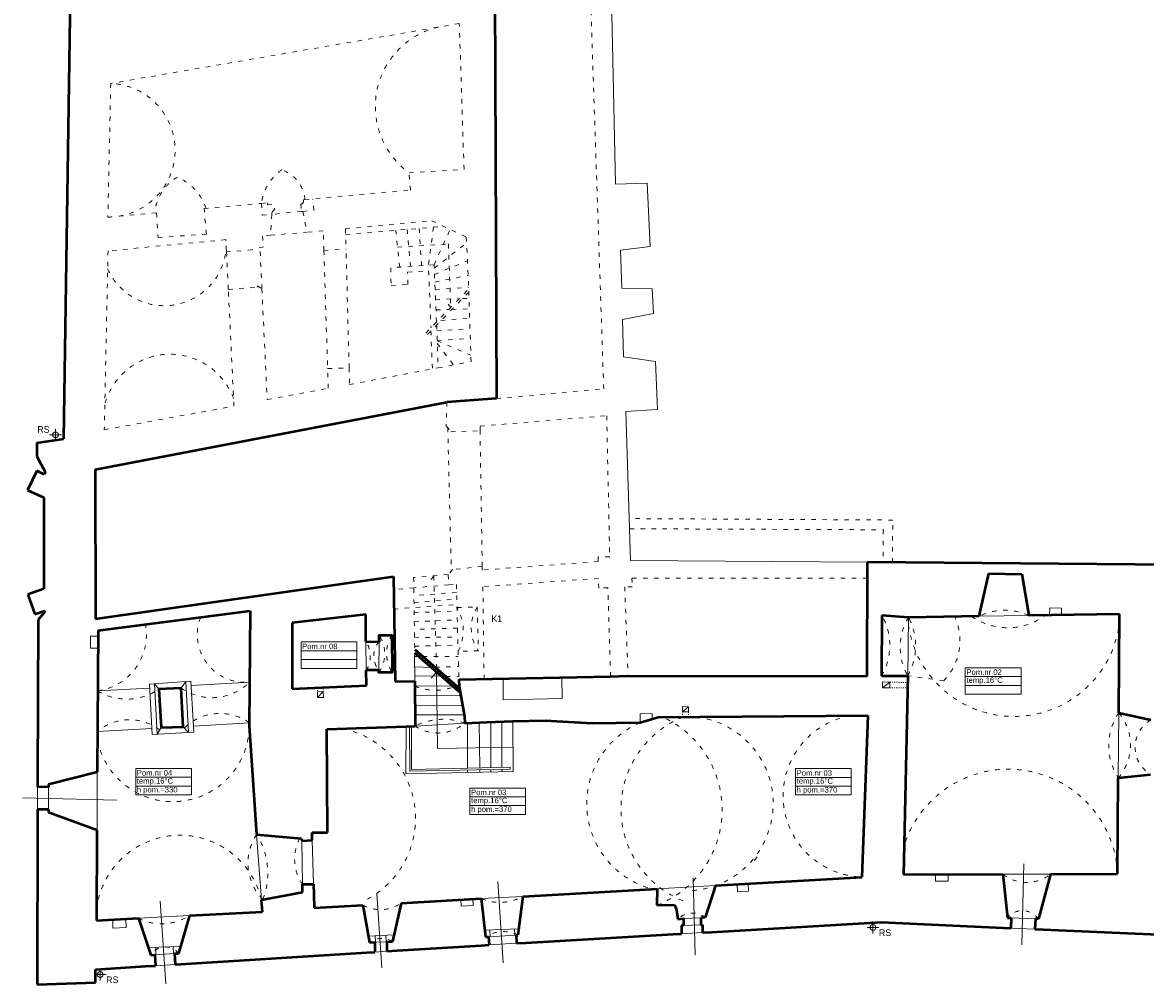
# Model space of a CAD drawing. Header units: millimetres. Extents: x -127811 to -59050, y -244477 to -114521.
# Tile 2 of 16: x -64755 to -61691, y -134125 to -131500. Entities that reach past the tile are written whole.
import ezdxf

# ---------------------------------------------------------------- set-up
doc = ezdxf.new("R2010")
doc.units = ezdxf.units.MM
doc.header["$MEASUREMENT"] = 0
doc.linetypes.add('XREF$0$ACAD_ISO03W100', pattern=[30, 12, -18])
doc.layers.add('XREF', color=8, linetype='Continuous')
for name, color, linetype, lineweight in [('XREF$0$arch C', 8, 'Continuous', 13), ('XREF$0$arch N', 8, 'XREF$0$ACAD_ISO03W100', 13), ('XREF$0$arch P', 8, 'Continuous', 50), ('XREF$0$opis', 8, 'Continuous', 0), ('XREF$0$opis - pomieszczenia', 8, 'Continuous', 0)]:
    doc.layers.add(name, color=color, linetype=linetype, lineweight=lineweight)
doc.styles.add('XREF$0$AB arial', font='arial.ttf')
doc.styles.add('XREF$0$Standard', font='txt')

# ---------------------------------------------------------------- blocks, each defined once
blk = doc.blocks.new('XREF$0$B-01')
at = {"layer": 'XREF$0$opis - pomieszczenia', "color": 0}
for p, q in [((-72, 72), (80, 72)), ((-72, 72), (-72, 0)), ((80, 72), (80, 0)), ((-72, 48), (80, 48)), ((-72, 24), (80, 24)), ((-72, 0), (80, 0))]:
    blk.add_line(p, q, dxfattribs=at)
blk = doc.blocks.new('XREF')
at = {"layer": 'XREF$0$arch C', "color": 8}
blk.add_line((-63137.2, -131940.8), (-63147.8, -131427.7), dxfattribs=at)
at = {"layer": 'XREF$0$arch C'}
for p, q in [((-63050.2, -131938.6), (-63137.2, -131940.8)), ((-63042.5, -132111.4), (-63050.2, -131938.6)), ((-63123, -132121.3), (-63042.5, -132111.4)), ((-63119.8, -132224.6), (-63123, -132121.3)), ((-63037.2, -132226.1), (-63119.8, -132224.6)), ((-63033.4, -132293.4), (-63037.2, -132226.1)), ((-63117.6, -132310.5), (-63033.4, -132293.4)), ((-63115.3, -132411.7), (-63117.6, -132310.5)), ((-63027.5, -132425.1), (-63115.3, -132411.7)), ((-63022.3, -132556.1), (-63027.5, -132425.1)), ((-63108.5, -132560.9), (-63022.3, -132556.1)), ((-63095.7, -132967.5), (-63108.5, -132560.9)), ((-64665.1, -132608.6), (-64665.1, -132640.9)), ((-64681.3, -132624.8), (-64649, -132624.8)), ((-64665.1, -132628.2), (-64665.1, -132640.9)), ((-62449.7, -132972.8), (-63095.7, -132967.5)), ((-61952.4, -133117), (-61951.3, -133097.3)), ((-61951.3, -133097.3), (-61919.8, -133098.1)), ((-61919.8, -133098.1), (-61919.5, -133116.5)), ((-62339.5, -133282.2), (-62337.3, -133123)), ((-62144.4, -133120), (-62009.3, -133117.9)), ((-64548.9, -133174), (-64569.9, -133174.5)), ((-64569.9, -133174.5), (-64569.9, -133206.8)), ((-63817.8, -133189.3), (-63816.9, -133267.4)), ((-63782.3, -133189.4), (-63782.5, -133267)), ((-64569.9, -133206.8), (-64549.1, -133206.9)), ((-63684.7, -133297.3), (-63685.3, -133219.9)), ((-63673.5, -133230.1), (-63685.2, -133230.2)), ((-63639.2, -133260), (-63685, -133258.3)), ((-63612.4, -133283.3), (-63684.8, -133282.5)), ((-63639.6, -133288.6), (-63625.3, -133272.1)), ((-63625.3, -133272.1), (-63623, -133481.1)), ((-64295.6, -133297.1), (-64408.8, -133304.9)), ((-64408.8, -133304.9), (-64401.6, -133442.4)), ((-64395.3, -133304), (-64388.1, -133441.7)), ((-64383.2, -133319.2), (-64395.3, -133304)), ((-64321.8, -133316.2), (-64309.4, -133298.1)), ((-64309.4, -133298.1), (-64302.1, -133437.2)), ((-64287.3, -133436.4), (-64295.6, -133297.1)), ((-64135.2, -133299.7), (-64294.9, -133309.3)), ((-63684.6, -133310.6), (-63582.1, -133309.8)), ((-63443.8, -133290.6), (-63443.7, -133348.3)), ((-63282.5, -133344.6), (-63283.8, -133287.3)), ((-62408.4, -133314.9), (-62408.4, -133299.3)), ((-62408.4, -133299.3), (-62388.4, -133299.8)), ((-62388.4, -133299.8), (-62408.4, -133314.9)), ((-62388.7, -133314.9), (-62408.4, -133314.9)), ((-62388.7, -133314.9), (-62388.4, -133299.8)), ((-64549.7, -133323.8), (-64408.2, -133316.5)), ((-63950.3, -133326.2), (-63934.6, -133325.5)), ((-63950.3, -133326.2), (-63950, -133341.8)), ((-63934.6, -133325.5), (-63950, -133341.8)), ((-63950, -133341.8), (-63933.9, -133341.5)), ((-63933.9, -133341.5), (-63934.6, -133325.5)), ((-63684.5, -133337.3), (-63559.5, -133336.4)), ((-63443.7, -133348.3), (-63282.5, -133344.6)), ((-63684.3, -133364.4), (-63554.5, -133363.7)), ((-62953.9, -133380.6), (-62953.8, -133366.6)), ((-62953.9, -133380.6), (-62937.9, -133366.8)), ((-62953.8, -133366.6), (-62937.9, -133366.8)), ((-62937.9, -133366.8), (-62937.8, -133380.7)), ((-63684.1, -133389), (-63550, -133388.7)), ((-63446.7, -133532.4), (-63447.5, -133407.7)), ((-63416.3, -133543.3), (-63416.9, -133406.6)), ((-63070, -133410.3), (-63069.9, -133386.1)), ((-63069.9, -133386.1), (-63037.1, -133385.6)), ((-63037.1, -133385.6), (-63037.1, -133400.3)), ((-62937.8, -133380.7), (-62953.9, -133380.6)), ((-61765.1, -133560.8), (-61763.8, -133383.3)), ((-64550.4, -133434), (-64402.5, -133426.4)), ((-64401.6, -133442.4), (-64287.3, -133436.4)), ((-64388.1, -133441.7), (-64376.6, -133423.3)), ((-64316.4, -133421.6), (-64302.1, -133437.2)), ((-64136.1, -133410.4), (-64288.3, -133419.5)), ((-63708.1, -133421), (-63708.7, -133550.3)), ((-63699.2, -133420.4), (-63698, -133542.8)), ((-63693.4, -133538), (-63693.9, -133420.1)), ((-63683.9, -133419.5), (-63548, -133411.4)), ((-63541.2, -133411.1), (-63540.6, -133534.6)), ((-63507.6, -133533.8), (-63509, -133409.9)), ((-63477.4, -133408.7), (-63476.9, -133533.1)), ((-63623, -133481.1), (-63416.6, -133477)), ((-64551, -133545.2), (-64551.4, -133703.6)), ((-63708.7, -133550.3), (-63416.3, -133543.3)), ((-63698, -133542.8), (-63424.6, -133537.4)), ((-63424.4, -133531.9), (-63693.4, -133538)), ((-63540.5, -133539.7), (-63540.5, -133546.3)), ((-63507.5, -133545.5), (-63507.6, -133539)), ((-63476.9, -133538.4), (-63476.9, -133544.8)), ((-63446.6, -133544.1), (-63446.7, -133537.8)), ((-63424.6, -133537.4), (-63424.4, -133531.9)), ((-64714.1, -133646.9), (-64714, -133585.8)), ((-64684, -133585.9), (-64684.2, -133646.9)), ((-64755.3, -133615.3), (-64498.1, -133621.9)), ((-64116.3, -133715.5), (-64103.2, -133893.6)), ((-63993.1, -133732.5), (-63991.4, -133851.3)), ((-63964.7, -133731.3), (-63960.8, -133851.4)), ((-62022.4, -133795.8), (-62028.5, -134016.7)), ((-62925.2, -133833.6), (-62919.1, -134044.6)), ((-62263.8, -133824.5), (-62263.3, -133842.4)), ((-62229.2, -133842.9), (-62229.3, -133824.4)), ((-62079.5, -133823.9), (-61949.9, -133823.5)), ((-63458, -133844), (-63443.6, -134066)), ((-63023.1, -133864), (-62864.5, -133855)), ((-62805, -133851.6), (-62804.2, -133871.7)), ((-62773.7, -133870.5), (-62774.9, -133849.8)), ((-62263.3, -133842.4), (-62229.2, -133842.9)), ((-64379.9, -133897.5), (-64364.2, -134122.6)), ((-63788.6, -133876.4), (-63774.2, -134079.6)), ((-63559.2, -133893.6), (-63558.5, -133911.2)), ((-63525.5, -133909.7), (-63526.5, -133891.8)), ((-63503.3, -133890.6), (-63390, -133884.4)), ((-62804.2, -133871.7), (-62773.7, -133870.5)), ((-63558.5, -133911.2), (-63525.5, -133909.7)), ((-64508.2, -133947.6), (-64508.2, -133971.2)), ((-64472.4, -133969.4), (-64473.6, -133945.8)), ((-64438.3, -133944), (-64299.5, -133936.8)), ((-62951.1, -133944.6), (-62904.4, -133943.3)), ((-62434.3, -133953), (-62434.3, -133985.3)), ((-61991.1, -133945.7), (-62056.8, -133942.9)), ((-64508.2, -133971.2), (-64472.4, -133969.4)), ((-63811.6, -133993), (-63741.6, -133989.2)), ((-63494, -133976.8), (-63400.9, -133972.8)), ((-63483.1, -133994.6), (-63408.3, -133990.2)), ((-63479.2, -133994.4), (-63480, -133976.2)), ((-63412, -133990.4), (-63412.8, -133973.3)), ((-62956.4, -133986.6), (-62899.8, -133983.3)), ((-62951.5, -133963.8), (-62903.8, -133962)), ((-62450.5, -133969.2), (-62418.1, -133969.2)), ((-62434.3, -133972.6), (-62434.3, -133985.3)), ((-62058, -133970.9), (-61992.3, -133973.8)), ((-64412, -134024.2), (-64323.6, -134020.7)), ((-63793.8, -134009.7), (-63761.2, -134008.2)), ((-63792.2, -134009.6), (-63793.2, -133992)), ((-63762.8, -134008.3), (-63763.7, -133990.4)), ((-63481.7, -134016.9), (-63406.9, -134012.2)), ((-64393.9, -134043.8), (-64340, -134040.5)), ((-64390.9, -134043.6), (-64391.7, -134023.4)), ((-64343.3, -134040.7), (-64344.1, -134021.5)), ((-63793.7, -134036.3), (-63761.2, -134034.2)), ((-64543.1, -134081.5), (-64543.1, -134113.8)), ((-64392.1, -134073.5), (-64338.1, -134070.1)), ((-64559.3, -134097.7), (-64526.9, -134097.7)), ((-64543.1, -134101.1), (-64543.1, -134113.8))]:
    blk.add_line(p, q, dxfattribs=at)
for centre in [(-64665.1, -132624.8), (-62434.3, -133969.2), (-64543.1, -134097.7)]:
    blk.add_circle(centre, 7.94, dxfattribs=at)
at = {"layer": 'XREF$0$arch N', "color": 8, "linetype": 'XREF$0$ACAD_ISO03W100'}
for p, q in [((-63169.1, -132499.3), (-63206.9, -131378.8)), ((-63563.1, -131502.5), (-64514.4, -131666.1)), ((-63550.3, -131900.4), (-63563.1, -131502.5)), ((-64514.4, -131666.1), (-64522.2, -132030.7))]:
    blk.add_line(p, q, dxfattribs=at)
at = {"layer": 'XREF$0$arch N', "linetype": 'XREF$0$ACAD_ISO03W100'}
for p, q in [((-63700.2, -131909.8), (-63550.3, -131900.4)), ((-63696.6, -131957.1), (-63700.2, -131909.8)), ((-63984.6, -131982.8), (-63696.6, -131957.1)), ((-64259.8, -132007.3), (-64103.1, -131993.3)), ((-64103.1, -131993.3), (-64086.7, -131991.9)), ((-64103.1, -131993.3), (-64100.9, -132025.7)), ((-64086.7, -131991.9), (-64086.9, -131997.6)), ((-64086.9, -131997.6), (-64074, -131996.7)), ((-63995.5, -131995.2), (-63994, -132015.6)), ((-63988.8, -131983.6), (-63984.6, -131982.8)), ((-63988.8, -131989.8), (-63988.8, -131983.6)), ((-63960, -132012.4), (-63962.8, -131980.8)), ((-64522.2, -132030.7), (-64389.4, -132018.8)), ((-64389.4, -132018.8), (-64385, -132086.6)), ((-64253.5, -132077.2), (-64259.8, -132007.3)), ((-64100.9, -132025.7), (-64074.6, -132023.2)), ((-64074.6, -132023.2), (-64078.4, -132080.5)), ((-63994, -132015.6), (-64074.6, -132023.2)), ((-64074.6, -132023.2), (-64074.1, -132015.9)), ((-63994, -132015.6), (-63990, -132015.3)), ((-63990, -132015.3), (-63960, -132012.4)), ((-63990, -132015.3), (-63979.3, -132071.9)), ((-63873.7, -132062.5), (-63637.7, -132040.6)), ((-63873.3, -132078.1), (-63605, -132056.3)), ((-63633.5, -132058.6), (-63647.3, -132161.9)), ((-63637.7, -132040.6), (-63544.1, -132085.5)), ((-64385, -132086.6), (-64253.5, -132077.2)), ((-64078.4, -132080.5), (-64100.2, -132082.4)), ((-64100.2, -132082.4), (-64097.4, -132111.8)), ((-64078.4, -132080.5), (-63979.3, -132071.9)), ((-63934.4, -132068), (-63979.3, -132071.9)), ((-63932.7, -132122.2), (-63934.4, -132068)), ((-63873.7, -132062.5), (-63872.3, -132118.4)), ((-63725.7, -132167.2), (-63736.8, -132067)), ((-63705.2, -132064.4), (-63696.7, -132165.3)), ((-63672.8, -132061.8), (-63666, -132163.2)), ((-63632.1, -132160.9), (-63588.2, -132064.3)), ((-63544.1, -132085.5), (-63537.4, -132227.1)), ((-64200.1, -132092.3), (-64521.7, -132123)), ((-64198.5, -132125.9), (-64200.1, -132092.3)), ((-64128.4, -132120.2), (-64198.5, -132125.9)), ((-64097.4, -132111.8), (-64128.4, -132120.2)), ((-64101.9, -132226.7), (-64107.2, -132114.4)), ((-63932.7, -132122.2), (-63872.3, -132118.4)), ((-63863.8, -132442.3), (-63872.3, -132118.4)), ((-63731.7, -132113), (-63592.9, -132104.1)), ((-63631.7, -132170), (-63543.3, -132101.4)), ((-63592.9, -132104.1), (-63586.6, -132277.5)), ((-64521.7, -132123), (-64532, -132611)), ((-64198.5, -132125.9), (-64193.5, -132227.9)), ((-63932.7, -132122.2), (-63922.5, -132443.8)), ((-63631, -132187.6), (-63541, -132150)), ((-63632.1, -132160.9), (-63750.4, -132168.9)), ((-63750.4, -132168.9), (-63749.3, -132218.7)), ((-63704.2, -132180.7), (-63646.9, -132177.5)), ((-63703.7, -132214.4), (-63704.2, -132180.7)), ((-63646.9, -132177.5), (-63640.4, -132332.5)), ((-63625.4, -132317.1), (-63632.1, -132160.9)), ((-63630.1, -132208.1), (-63539.2, -132189.9)), ((-64193.5, -132227.9), (-64114.4, -132222.3)), ((-64178.2, -132546.7), (-64193.5, -132227.9)), ((-64114.4, -132222.3), (-64114.2, -132218.2)), ((-64114.2, -132218.2), (-64101.9, -132226.7)), ((-64101.9, -132226.7), (-64087.4, -132528.6)), ((-63749.3, -132218.7), (-63703.7, -132214.4)), ((-63654.7, -132347.1), (-63537.4, -132227.1)), ((-63537.4, -132235.3), (-63654.6, -132355.7)), ((-63629.2, -132229.4), (-63537.7, -132221.8)), ((-63531, -132425), (-63537.7, -132227.4)), ((-63628, -132256.2), (-63562.9, -132253.2)), ((-63586.6, -132277.5), (-63600, -132260.3)), ((-63554.6, -132252.9), (-63536.8, -132252.3)), ((-63626.8, -132283.9), (-63591.5, -132282.5)), ((-63583.5, -132282.7), (-63535.9, -132281)), ((-63624.7, -132324.9), (-63621.2, -132442.1)), ((-63613.3, -132313.3), (-63535, -132306.1)), ((-63640.7, -132341.4), (-63636.7, -132445)), ((-63624.2, -132341), (-63534, -132335.8)), ((-63623.4, -132368.2), (-63533.1, -132361.3)), ((-63623.4, -132368.2), (-63531.5, -132407.6)), ((-63623.2, -132375.5), (-63578.8, -132434.1)), ((-63621.2, -132442.1), (-63531, -132425)), ((-63922.5, -132443.8), (-63863.8, -132442.3)), ((-63920.8, -132497.8), (-63922.5, -132443.8)), ((-63863.8, -132442.3), (-63862.6, -132487.7)), ((-63862.6, -132487.7), (-63621.2, -132442.1)), ((-64087.4, -132528.6), (-63920.8, -132497.8)), ((-63461.6, -132525.6), (-63169.1, -132499.3)), ((-64532, -132611), (-64178.2, -132546.7)), ((-63597, -132535.8), (-63598.7, -132600.6)), ((-63506.5, -132601.2), (-63161, -132572.8)), ((-63161, -132572.8), (-63152.7, -132957.8)), ((-63598.7, -132600.6), (-63586, -132616.4)), ((-63594.7, -132605.6), (-63585, -132996.5)), ((-63506.5, -132613.9), (-63506.5, -132601.2)), ((-63586, -132616.4), (-63506.5, -132613.9)), ((-63500.6, -132983.9), (-63506.5, -132613.9)), ((-62380.3, -132857.4), (-63099.3, -132853.5)), ((-63098.4, -132881.2), (-62406, -132884)), ((-62406, -132884), (-62406.8, -132973.2)), ((-62381.3, -132973.4), (-62380.3, -132857.4)), ((-63184.5, -132970.8), (-63501.2, -132993.9)), ((-63152.7, -132957.8), (-63184.5, -132957.8)), ((-63184.5, -132957.8), (-63184.5, -132970.8)), ((-63593.5, -133006.4), (-63687.8, -133014.3)), ((-63581.6, -132992.6), (-63593.5, -133006.4)), ((-63593.5, -133006.4), (-63591.6, -133033.8)), ((-63500.6, -132983.9), (-63581.6, -132992.6)), ((-63501.2, -132993.9), (-63500.6, -132983.9)), ((-63687.8, -133014.3), (-63684.8, -133210.9)), ((-63591.6, -133033.8), (-63687.3, -133042.5)), ((-63632.6, -133009.7), (-63643.1, -133024.1)), ((-63625.4, -133262.4), (-63632.6, -133009.7)), ((-63591.6, -133033.8), (-63571, -133033.1)), ((-63571, -133033.1), (-63564.4, -133293)), ((-63183.5, -133016.6), (-63498.9, -133039.4)), ((-63498.9, -133039.4), (-63495.5, -133291.6)), ((-63182.8, -133043.4), (-63183.5, -133016.6)), ((-63091.2, -133039.6), (-63111.8, -133039.6)), ((-63111.8, -133039.6), (-63102.5, -133282.6)), ((-62449.8, -133016.5), (-63092.1, -133015.7)), ((-63092.1, -133015.7), (-63091.2, -133039.6)), ((-63687.3, -133042.5), (-63742.6, -133047.6)), ((-63570.5, -133055), (-63687, -133063.7)), ((-63157.9, -133042.2), (-63182.8, -133043.4)), ((-63150.3, -133284.7), (-63157.9, -133042.2)), ((-63741.6, -133100.4), (-63569.6, -133087.6)), ((-63686.7, -133082.9), (-63570, -133073.3)), ((-63569.4, -133096.4), (-63514.3, -133094.6)), ((-63514.3, -133094.6), (-63511.1, -133214.3)), ((-63686.3, -133110.6), (-63569.2, -133105.4)), ((-63686, -133134.9), (-63568.5, -133129.9)), ((-63568, -133152.5), (-63685.7, -133155.6)), ((-63685.3, -133178.5), (-63567.4, -133176.4)), ((-63685, -133201.9), (-63566.8, -133198.9)), ((-63511.1, -133214.3), (-63566.3, -133215.7)), ((-63663, -133229.8), (-63566, -133230.2)), ((-63629.4, -133259), (-63565.3, -133257.4)), ((-63599.8, -133284.7), (-63564.6, -133283.8)), ((-62241.1, -133296.1), (-62339.5, -133282.2)), ((-62750.3, -133776.7), (-62758.8, -133787.8))]:
    blk.add_line(p, q, dxfattribs=at)
at = {"layer": 'XREF$0$arch N', "linetype": 'XREF$0$ACAD_ISO03W100', "ltscale": 0.2}
for p, q in [((-63950.5, -133315.3), (-63950.3, -133326.2)), ((-63934.6, -133325.5), (-63935.1, -133314.6)), ((-62388.7, -133314.9), (-62340.2, -133314.9)), ((-62388.4, -133299.8), (-62339.9, -133300.8)), ((-62953.9, -133380.6), (-62954, -133394.6)), ((-62937.8, -133380.7), (-62937.7, -133394.5))]:
    blk.add_line(p, q, dxfattribs=at)
at = {"layer": 'XREF$0$arch N', "color": 8, "linetype": 'XREF$0$ACAD_ISO03W100'}
for centre, radius, start, end in [((-63569.4, -131729.3), 222.9, 103.0325, 234.0781), ((-64521.2, -131848.3), 182.4, 269.7031, 87.8611)]:
    blk.add_arc(centre, radius, start, end, dxfattribs=at)
at = {"layer": 'XREF$0$arch N', "linetype": 'XREF$0$ACAD_ISO03W100'}
for centre, radius, start, end in [((-63970.5, -132011), 133.8, 125.2893, 172.3906), ((-64077.2, -131990), 92.9, 4.4465, 71.5109), ((-64270.1, -132029.6), 124.5, 119.8898, 175.2291), ((-64391, -132053.6), 144.5, 18.9212, 65.9673), ((-64077.4, -132006.3), 10.1, 288.8541, 70.6142), ((-63995, -131989), 6.23, 264.9488, 352.7201), ((-64368.2, -132103.5), 169.1, 203.943, 358.1044), ((-64352.3, -132589.4), 184.4, 20.1909, 165.128), ((-63675.2, -133158.8), 122.8, 332.3916, 30.5459), ((-63420.3, -133152), 110.2, 148.5827, 214.4229), ((-64147.6, -133169.9), 130.4, 158.9087, 275.4632), ((-62553.7, -133199.2), 165.2, 329.5648, 29.4467), ((-62202.4, -133204.4), 157.6, 148.8964, 209.5679), ((-62482.3, -133200.6), 164.5, 330.2793, 28.185), ((-62355.9, -133186.3), 158.8, 316.2617, 24.2581), ((-62066.7, -132978.3), 173, 235.164, 306.6002), ((-62074.7, -133259.9), 156.3, 65.279, 116.4851), ((-64571.9, -133170.5), 154.9, 278.2228, 10.4786), ((-62050, -133103.1), 290.3, 187.8507, 352.4618), ((-63878.7, -133229), 72.7, 328.1332, 33.1316), ((-63737, -133228.3), 59.7, 139.2607, 220.3918), ((-63857.5, -133222), 90.8, 325.7223, 33.9302), ((-63665.8, -133221.7), 95.8, 148.3536, 212.6825), ((-64238.4, -133195.6), 146.6, 235.3213, 314.7521), ((-63629, -133179.9), 142, 246.927, 294.0742), ((-64470.1, -133192.4), 153.7, 238.7808, 304.4262), ((-64463.1, -133537.4), 135.2, 52.511, 130.1625), ((-64216.1, -133524), 138.9, 54.8557, 134.4706), ((-63606.5, -133573.4), 172.3, 70.1467, 116.7177), ((-62851.5, -133645.6), 270.4, 111.8372, 249.9172), ((-63124.9, -133648.3), 278.9, 291.2501, 65.2609), ((-62944.8, -133631.1), 238.1, 274.2374, 83.8848), ((-62457.7, -133609.8), 221.8, 100.0914, 268.184), ((-61629.4, -133473), 161.6, 146.288, 212.9019), ((-61867.2, -133471.3), 135.7, 318.7606, 40.4293), ((-61632.4, -133477.4), 86.5, 120.6221, 239.0245), ((-64345.3, -133416.8), 209.1, 191.0088, 359.3187), ((-63933.3, -133671.6), 250.7, 298.3155, 77.7709), ((-63621.3, -133326), 112.6, 236.2016, 310.6628), ((-62974.4, -133631.6), 241, 113.3823, 255.2665), ((-62065, -133835.6), 298.3, 2.4382, 162.5091), ((-64325.9, -133946.4), 228.9, 13.333, 172.7613), ((-63998.8, -133793.7), 141.1, 146.3857, 224.6638), ((-64285.4, -133821.4), 199.5, 339.0044, 32.045), ((-63890.5, -133782.8), 122, 152.0525, 214.2055), ((-62015, -133742.2), 104.1, 231.7039, 308.6722), ((-63452.8, -133773.5), 127.4, 246.6713, 299.5638), ((-63778.7, -133822.2), 98.3, 241.0323, 305.2028), ((-62026.7, -133976.6), 53.3, 35.0046, 140.2101), ((-64375.1, -133820.1), 139.1, 243.0008, 302.953), ((-62926.9, -133985.8), 55.9, 51.1144, 135.6446), ((-63443, -134068.9), 88.5, 63.2135, 123.6219), ((-63774.9, -134055.8), 56.5, 58.8439, 126.5321), ((-64365.6, -134069.1), 46.7, 38.6846, 148.1906)]:
    blk.add_arc(centre, radius, start, end, dxfattribs=at)
at = {"layer": 'XREF$0$arch P', "color": 8}
for p, q in [((-64642.4, -132635.7), (-64617, -130925.4)), ((-63466.4, -131423.7), (-63461.6, -132525.6))]:
    blk.add_line(p, q, dxfattribs=at)
at = {"layer": 'XREF$0$arch P'}
for p, q in [((-64557.3, -132719.9), (-63597, -132535.8)), ((-63461.6, -132525.6), (-63597, -132535.8)), ((-64715.6, -132646.9), (-64642.4, -132635.7)), ((-64715.6, -132646.9), (-64715.6, -132684.1)), ((-64715.6, -132684.1), (-64692.9, -132726)), ((-64716.3, -132723.6), (-64741.7, -132776.2)), ((-64696, -132733.1), (-64716.3, -132723.6)), ((-64692.9, -132726), (-64696, -132733.1)), ((-64557.3, -132719.9), (-64555.8, -133127.1)), ((-64741.7, -132776.2), (-64696.7, -132795.8)), ((-64696.7, -132795.8), (-64696.7, -133044.9)), ((-62450.3, -133283.8), (-62449.7, -132972.8)), ((-61309.5, -132982.2), (-62449.7, -132972.8)), ((-62144.4, -133120), (-62118.3, -133003.3)), ((-62118.3, -133003.3), (-62028.3, -133005.5)), ((-62028.3, -133005.5), (-62009.3, -133117.9)), ((-64555.8, -133127.1), (-63743.2, -133011.2)), ((-63743.2, -133011.2), (-63738, -133297.7)), ((-64696.7, -133044.9), (-64740.4, -133060.9)), ((-64740.4, -133060.9), (-64721.8, -133114.2)), ((-64721.8, -133114.2), (-64694.9, -133105.3)), ((-64712.8, -133129.5), (-64713.9, -133563.6)), ((-64694.9, -133108.6), (-64712.8, -133129.5)), ((-64694.9, -133105.3), (-64694.9, -133108.6)), ((-64548.8, -133158.9), (-64133.6, -133105.6)), ((-64133.6, -133105.6), (-64136.2, -133419.3)), ((-63818.6, -133115.1), (-64019.2, -133137.9)), ((-63817.8, -133189.3), (-63818.6, -133115.1)), ((-62409.9, -133118), (-62411.3, -133282.9)), ((-62337.3, -133123), (-62409.9, -133118)), ((-62144.4, -133120), (-62337.3, -133123)), ((-61761.9, -133114.1), (-62009.3, -133117.9)), ((-61763.8, -133383.3), (-61761.9, -133114.1)), ((-64548.8, -133158.9), (-64551, -133545.2)), ((-64019.2, -133137.9), (-64019.2, -133318.4)), ((-63817.8, -133189.3), (-63782.3, -133189.4)), ((-63782.2, -133171.4), (-63782.3, -133189.4)), ((-63782.2, -133171.4), (-63747.3, -133171.5)), ((-63747.3, -133171.5), (-63746.4, -133273.5)), ((-63685.3, -133219.9), (-63560.9, -133328.2)), ((-63684.8, -133210.9), (-63563.1, -133316.5)), ((-63782.5, -133267), (-63816.9, -133267.4)), ((-63816.5, -133309.2), (-63816.9, -133267.4)), ((-63782.5, -133267), (-63782.5, -133273.2)), ((-63746.4, -133273.5), (-63782.5, -133273.4)), ((-63564.4, -133293), (-63150.3, -133284.7)), ((-63150.3, -133284.7), (-63102.5, -133282.6)), ((-63102.5, -133282.6), (-62450.3, -133283.8)), ((-62411.3, -133282.9), (-62339.5, -133282.2)), ((-62339.5, -133282.2), (-62351.1, -133824.8)), ((-64019.2, -133318.4), (-63816.5, -133309.2)), ((-63738, -133297.7), (-63684.7, -133297.3)), ((-63684.7, -133297.3), (-63683.9, -133419.5)), ((-63564.4, -133293), (-63563.9, -133312)), ((-63563.9, -133312), (-63549, -133393.9)), ((-64321.8, -133316.2), (-64383.2, -133319.2)), ((-64383.2, -133319.2), (-64376.6, -133423.3)), ((-64316.4, -133421.6), (-64321.8, -133316.2)), ((-63549, -133393.9), (-63548, -133411.4)), ((-63488.5, -133409.1), (-63416.9, -133406.6)), ((-63416.9, -133406.6), (-63328.6, -133404.3)), ((-63328.6, -133404.3), (-63200.2, -133411.8)), ((-63070, -133410.3), (-63020.1, -133395.1)), ((-63020.1, -133395.1), (-62448.2, -133391)), ((-62448.2, -133391), (-62464.7, -133831.5)), ((-61763.8, -133383.3), (-61676.5, -133403)), ((-64376.6, -133423.3), (-64316.4, -133421.6)), ((-64136.2, -133419.3), (-64116.3, -133715.5)), ((-63924.6, -133428), (-63708.1, -133421)), ((-63922.7, -133709.8), (-63924.6, -133428)), ((-63708.1, -133421), (-63683.9, -133419.5)), ((-63548, -133411.4), (-63488.5, -133409.1)), ((-63200.2, -133411.8), (-63070, -133410.3)), ((-64551, -133545.2), (-64684, -133579.5)), ((-61766.9, -133822.9), (-61765.1, -133560.8)), ((-61765.1, -133560.8), (-61677, -133551.6)), ((-64713.9, -133563.6), (-64714, -133585.8)), ((-64684, -133585.9), (-64714, -133585.8)), ((-64684, -133579.5), (-64684, -133585.9)), ((-64714.1, -133646.9), (-64714.2, -133673.2)), ((-64684.2, -133646.9), (-64714.1, -133646.9)), ((-64684.2, -133646.9), (-64684.2, -133655.9)), ((-64714.2, -133673.2), (-64715.3, -134124.9)), ((-64551.9, -133703.4), (-64684.4, -133655.8)), ((-64551.9, -133703.4), (-64553.2, -133950)), ((-63964.7, -133731.3), (-63964.5, -133710.2)), ((-63964.5, -133710.2), (-63922.7, -133709.8)), ((-64116.3, -133715.5), (-63993.4, -133726)), ((-63993.4, -133726), (-63993.1, -133732.5)), ((-63993.1, -133732.5), (-63964.7, -133731.3)), ((-62816.2, -133852.3), (-62464.7, -133831.5)), ((-62351.1, -133824.8), (-62079.5, -133823.9)), ((-62079.5, -133823.9), (-62067.6, -133942.5)), ((-61949.9, -133823.5), (-61983, -133946)), ((-61949.9, -133823.5), (-61766.9, -133822.9)), ((-63991.3, -133872.7), (-63991.4, -133851.3)), ((-63991.4, -133851.3), (-63960.8, -133851.4)), ((-63960.8, -133851.4), (-63960.3, -133879.5)), ((-63230.1, -133875.7), (-63023.1, -133864)), ((-63023.1, -133864), (-63023.8, -133908.3)), ((-62864.5, -133855), (-62891.8, -133942.3)), ((-62864.5, -133855), (-62816.2, -133852.3)), ((-64103.2, -133893.6), (-63991.3, -133872.7)), ((-64100.2, -133926.4), (-64103.2, -133893.6)), ((-63960.3, -133879.5), (-63959.5, -133915.4)), ((-63722.1, -133902.5), (-63503.3, -133890.6)), ((-63503.3, -133890.6), (-63492, -133995.2)), ((-63390, -133884.4), (-63403.1, -133989.9)), ((-63390, -133884.4), (-63230.1, -133875.7)), ((-64299.5, -133936.8), (-64100.2, -133926.4)), ((-63959.5, -133915.4), (-63826.4, -133908.2)), ((-63826.4, -133908.2), (-63808.5, -134010.4)), ((-63722.1, -133902.5), (-63745.7, -134007.5)), ((-63023.8, -133908.3), (-62976.1, -133907.3)), ((-62976.1, -133907.3), (-62970.3, -133921.5)), ((-62970.3, -133921.5), (-62966.9, -133946.7)), ((-64553.2, -133950), (-64438.3, -133944)), ((-64438.3, -133944), (-64405.3, -134044.4)), ((-64299.5, -133936.8), (-64329.1, -134039.9)), ((-62966.9, -133946.7), (-62951.1, -133944.6)), ((-62951.1, -133944.6), (-62951.5, -133963.8)), ((-62891.8, -133942.3), (-62904.4, -133943.3)), ((-62904.4, -133943.3), (-62903.8, -133961.7)), ((-62875.3, -133981.9), (-62412, -133955.1)), ((-62412, -133955.1), (-62078.9, -133969.9)), ((-62067.6, -133942.5), (-62056.8, -133943)), ((-62056.8, -133942.9), (-62058, -133970.9)), ((-61991.1, -133945.7), (-61992.3, -133973.8)), ((-61983, -133946), (-61991.1, -133945.7)), ((-63408.3, -133990.2), (-63403.1, -133989.9)), ((-63408.3, -133990.2), (-63406.9, -134012.2)), ((-63381.2, -134011.1), (-62979.3, -133987.9)), ((-62979.3, -133987.9), (-62956.4, -133986.6)), ((-62951.5, -133963.8), (-62956.7, -133963.9)), ((-62956.7, -133963.9), (-62956.4, -133986.6)), ((-62903.8, -133961.7), (-62899.3, -133961.7)), ((-62899.3, -133961.7), (-62899.8, -133983.3)), ((-62899.8, -133983.3), (-62875.3, -133981.9)), ((-62078.9, -133969.9), (-62058, -133970.9)), ((-61992.3, -133973.8), (-61970.3, -133974.8)), ((-61970.3, -133974.8), (-60660.1, -134033.1)), ((-63808.5, -134010.4), (-63793.8, -134009.7)), ((-63793.8, -134009.7), (-63793.7, -134036.3)), ((-63761.2, -134008.2), (-63745.7, -134007.5)), ((-63761.2, -134008.2), (-63761.2, -134034.2)), ((-63732.3, -134032.4), (-63503.9, -134018.2)), ((-63503.9, -134018.2), (-63481.7, -134016.9)), ((-63492, -133995.2), (-63483.1, -133994.6)), ((-63483.1, -133994.6), (-63481.7, -134016.9)), ((-63406.9, -134012.2), (-63381.2, -134011.1)), ((-64405.3, -134044.4), (-64393.9, -134043.8)), ((-64393.9, -134043.8), (-64392.1, -134073.5)), ((-64340, -134040.5), (-64329.1, -134039.9)), ((-64340, -134040.5), (-64338.1, -134070.1)), ((-64309.8, -134068.3), (-63815.2, -134037.6)), ((-63815.2, -134037.6), (-63793.7, -134036.3)), ((-63761.2, -134034.2), (-63732.3, -134032.4)), ((-64555.5, -134083.6), (-64419.2, -134075.1)), ((-64419.2, -134075.1), (-64392.1, -134073.5)), ((-64338.1, -134070.1), (-64309.8, -134068.3)), ((-64555.5, -134119.4), (-64555.5, -134083.6)), ((-64715.3, -134124.9), (-64555.5, -134119.4))]:
    blk.add_line(p, q, dxfattribs=at)
blk.add_lwpolyline([(-63817.8, -133189.3), (-63782.3, -133189.4), (-63782.2, -133171.4), (-63747.3, -133171.5), (-63746.4, -133273.5), (-63782.5, -133273.4), (-63782.6, -133267), (-63816.9, -133267.4)], dxfattribs=at)
at = {"layer": 'XREF$0$opis - pomieszczenia'}
for p in [(-63923.1, -133262.2), (-62110.3, -133332.5), (-64374.3, -133607.5), (-62573.7, -133607.7), (-63462.2, -133660.7)]:
    blk.add_blockref('XREF$0$B-01', p, dxfattribs=at)
at = {"layer": 'XREF$0$opis', "char_height": 18, "attachment_point": 5, "style": 'XREF$0$Standard'}
for s, insert in [('RS', (-64698, -132610.4)), ('K1', (-63460.9, -133126.7)), ('RS', (-62401.4, -133983.6)), ('RS', (-64510.2, -134112.1))]:
    blk.add_mtext_dynamic_manual_height_columns(s, width=71.788, gutter_width=12.5, heights=[0], dxfattribs=dict(at, insert=insert))
at = {"layer": 'XREF$0$opis - pomieszczenia', "char_height": 15, "attachment_point": 4, "style": 'XREF$0$AB arial'}
for s, width, insert in [('Pom.nr 08', 165.98, (-63992.1, -133202.2)), ('Pom.nr 02', 165.98, (-62179.3, -133272.5)), ('temp.16%%DC', 71.788, (-62179.3, -133296.5)), ('Pom.nr 04', 165.98, (-64443.3, -133547.5)), ('Pom.nr 03', 165.98, (-62642.7, -133547.7)), ('temp.16%%DC', 71.788, (-64443.3, -133571.5)), ('h pom.=330', 122.496, (-64443.3, -133595.5)), ('temp.16%%DC', 71.788, (-62642.7, -133571.7)), ('h pom.=370', 122.496, (-62642.7, -133595.7)), ('temp.16%%DC', 71.788, (-63531.2, -133624.7)), ('Pom.nr 03', 165.98, (-63531.2, -133600.7)), ('h pom.=370', 122.496, (-63531.2, -133648.7))]:
    blk.add_mtext_dynamic_manual_height_columns(s, width=width, gutter_width=12.5, heights=[0], dxfattribs=dict(at, insert=insert))

msp = doc.modelspace()

# ---------------------------------------------------------------- block references
at = {"layer": 'XREF'}
msp.add_blockref('XREF', (0, 0), dxfattribs=at)

doc.saveas('drawing.dxf')
